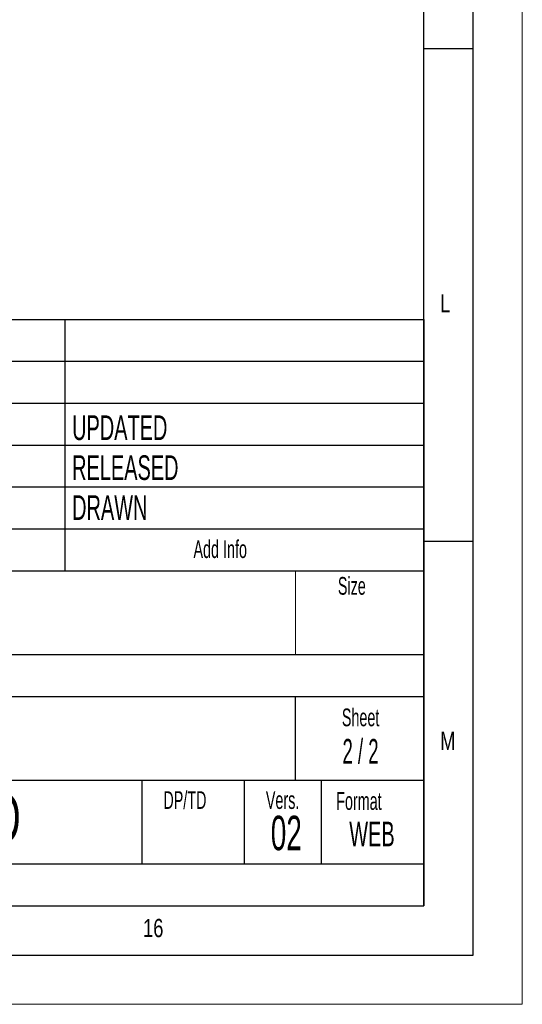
# Model space of a CAD drawing. Header units: millimetres. Extents: x 0 to 1737, y 0 to 594.
# Tile 33 of 45: x 1686 to 1737, y 0 to 100. Entities that reach past the tile are written whole.
import ezdxf

# ---------------------------------------------------------------- set-up
doc = ezdxf.new("R2010")
doc.units = ezdxf.units.MM
doc.layers.add('FORMAT', color=7, linetype='Continuous')
doc.styles.add('SLDTEXTSTYLE0', font='TXT', dxfattribs={"width": 0.75})
doc.styles.add('SLDTEXTSTYLE1', font='TXT', dxfattribs={"width": 0.605})
doc.styles.add('SLDTEXTSTYLE2', font='TXT', dxfattribs={"width": 0.563})

msp = doc.modelspace()

# ---------------------------------------------------------------- linework, layer by layer
at = {"color": 7, "linetype": 'Continuous', "lineweight": 18}
for p, q in [((1737.019904, 0.00001), (1737.019904, 594.00001)), ((896.019904, 0.00001), (1737.019904, 0.00001))]:
    msp.add_line(p, q, dxfattribs=at)
at = {"layer": 'FORMAT'}
for p, q in [((1732.019904, 5.00001), (1732.019904, 589.00001)), ((1727.019904, 10.00001), (1727.019904, 584.00001)), ((1727.019899, 97), (1732.019899, 97)), ((1542.419904, 69.50001), (1727.019904, 69.50001)), ((1542.419904, 69.50001), (1727.019904, 69.50001)), ((1542.419904, 69.50001), (1727.019904, 69.50001)), ((1690.619904, 69.50001), (1690.619904, 44.00001)), ((1727.019904, 69.50001), (1727.019904, 10.00001)), ((1542.419904, 65.25001), (1727.019904, 65.25001)), ((1542.419904, 65.25001), (1727.019904, 65.25001)), ((1542.419904, 61.00001), (1727.019904, 61.00001)), ((1542.419904, 56.75001), (1727.019904, 56.75001)), ((1542.419904, 52.50001), (1727.019904, 52.50001)), ((1542.419904, 48.25001), (1727.019904, 48.25001)), ((1727.019899, 47), (1732.019899, 47)), ((1542.419904, 44.00001), (1727.019904, 44.00001)), ((1542.419904, 35.50001), (1727.019904, 35.50001)), ((1620.419904, 31.25001), (1727.019904, 31.25001)), ((1714.019904, 22.75001), (1714.019904, 31.25001)), ((1620.419904, 22.75001), (1727.019904, 22.75001)), ((1698.419904, 22.75001), (1698.419904, 14.25001)), ((1708.819904, 22.75001), (1708.819904, 14.25001)), ((1716.619904, 22.75001), (1716.619904, 14.25001)), ((1620.419904, 14.25001), (1727.019904, 14.25001)), ((916.019904, 10.00001), (1727.019904, 10.00001)), ((1542.419904, 10.00001), (1727.019904, 10.00001)), ((911.019904, 5.00001), (1732.019904, 5.00001))]:
    msp.add_line(p, q, dxfattribs=at)
at = {"layer": 'FORMAT', "lineweight": 18}
msp.add_line((1714.019904, 35.50001), (1714.019904, 44.00001), dxfattribs=at)

# ---------------------------------------------------------------- texts
at = {"layer": 'FORMAT'}
for s, insert, char_height, attachment_point, style in [('L', (1728.686551, 72.065467), 1.852083, 1, 'SLDTEXTSTYLE0'), ('UPDATED', (1691.350157, 59.765163), 2.5, 1, 'SLDTEXTSTYLE1'), ('RELEASED', (1691.350157, 55.711933), 2.5, 1, 'SLDTEXTSTYLE1'), ('DRAWN', (1691.350157, 51.658704), 2.5, 1, 'SLDTEXTSTYLE1'), ('Add Info', (1703.66104, 47.09218), 1.8, 1, 'SLDTEXTSTYLE1'), ('Size', (1718.310897, 43.364301), 1.8, 1, 'SLDTEXTSTYLE1'), ('Sheet', (1720.61848, 30.014879), 1.8, 2, 'SLDTEXTSTYLE1'), ('2 / 2', (1720.608686, 26.929719), 2.5, 2, 'SLDTEXTSTYLE2'), ('M', (1728.686551, 27.653268), 1.852083, 1, 'SLDTEXTSTYLE0'), ('2 MODELS CHARTED', (1665.564067, 21.416215), 5, 2, 'SLDTEXTSTYLE1'), ('DP/TD', (1700.605413, 21.625571), 1.8, 1, 'SLDTEXTSTYLE1'), ('Vers.', (1711.005413, 21.625571), 1.8, 1, 'SLDTEXTSTYLE1'), ('Format', (1718.139025, 21.532246), 1.8, 1, 'SLDTEXTSTYLE1'), ('02', (1713.079201, 19.136144), 3.5, 2, 'SLDTEXTSTYLE1'), ('WEB', (1721.766488, 18.533523), 2.5, 2, 'SLDTEXTSTYLE1'), ('16', (1698.54502, 8.668031), 1.8520833, 1, 'SLDTEXTSTYLE0')]:
    msp.add_mtext(s, dxfattribs=dict(at, insert=insert, char_height=char_height, attachment_point=attachment_point, style=style))

doc.saveas('drawing.dxf')
